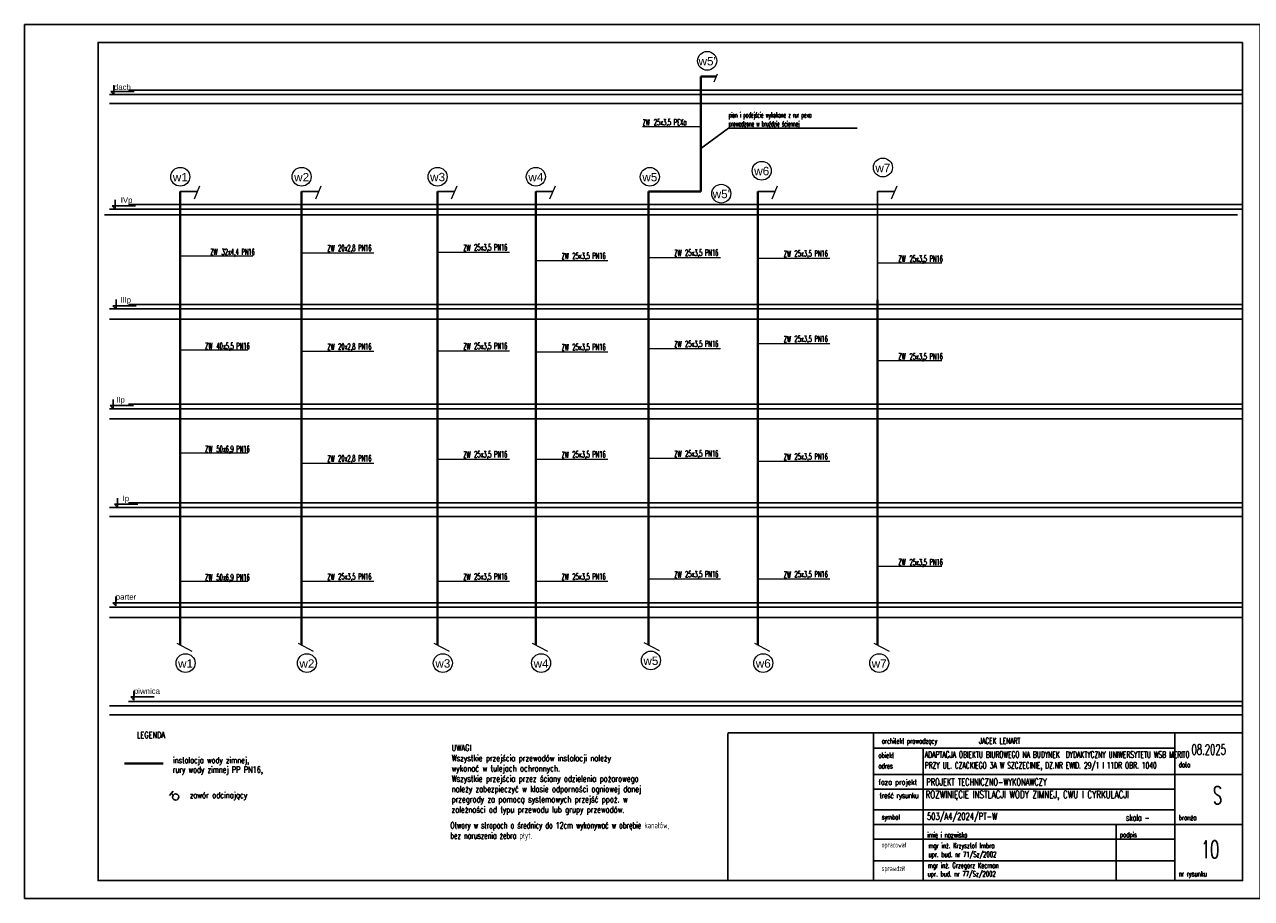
# Model space of a CAD drawing. Header units: millimetres. Extents: x -34676 to 172266, y 39940 to 476087.
# Tile 41 of 256: x 73687 to 115387, y 229072 to 258772. Entities that reach past the tile are written whole.
import ezdxf
from ezdxf import colors
from ezdxf.entities.mleader import LeaderData, LeaderLine
from ezdxf.lldxf.tags import DXFTag
from ezdxf.math import Vec2, Vec3

# ---------------------------------------------------------------- set-up
doc = ezdxf.new("R2010")
doc.units = ezdxf.units.MM
doc.header["$MEASUREMENT"] = 0
for name, color, linetype in [('#IS_opisy', 7, 'Continuous'), ('#opisy', 7, 'Continuous'), ('0_Nr_pióra__1', 7, 'Continuous'), ('_wylewki', 5, 'Continuous'), ('IS_Opisy_działek_Therm', 7, 'SOLID'), ('IS_Text_Pion_Wodociag', 7, 'Continuous')]:
    doc.layers.add(name, color=color, linetype=linetype)
doc.layers.add('IS_Opisy_działek_Wodociag', color=7, linetype='SOLID', true_color=0x000000)
doc.layers.add('IS_Zimna_woda', color=5, linetype='SOLID', true_color=0x0000ff)
doc.styles.add('ROMANS', font='romans', dxfattribs={"width": 0.6})
doc.styles.get("Standard").update_dxf_attribs({"font": 'arial.ttf'})
tags = doc.linetypes.add('SOLID', pattern=[10, 10, 0]).pattern_tags.tags
tags[6:7] = [DXFTag(74, 4), DXFTag(75, 0), DXFTag(340, '0'), DXFTag(46, 0.0), DXFTag(50, 0.0), DXFTag(44, 0.0), DXFTag(45, 0.0)]
tags[4:5] = [DXFTag(74, 4), DXFTag(75, 0), DXFTag(340, '0'), DXFTag(46, 0.0), DXFTag(50, 0.0), DXFTag(44, 0.0), DXFTag(45, 0.0)]

msp = doc.modelspace()

# ---------------------------------------------------------------- linework, layer by layer
at = {"layer": '0_Nr_pióra__1', "color": 7, "linetype": 'Continuous', "ltscale": 100}
for p, q in [((97587, 234698), (115087, 234698)), ((97587, 229682), (97587, 234683)), ((102538, 229698), (102538, 234698)), ((112787, 229682), (112787, 234664)), ((115087, 234683), (115087, 229682)), ((102538, 234183), (112787, 234183)), ((104232, 229683), (104233, 234183)), ((102538, 233283), (115087, 233283)), ((102538, 232783), (112787, 232783)), ((102538, 232083), (112787, 232083)), ((102538, 231583), (115087, 231583)), ((110787, 229682), (110787, 231583)), ((102538, 231083), (112787, 231083)), ((102538, 230347), (112787, 230347)), ((102588, 229682), (115087, 229682))]:
    msp.add_line(p, q, dxfattribs=at)
at = {"layer": '0_Nr_pióra__1', "color": 7, "linetype": 'Continuous'}
msp.add_line((102538, 232783), (112787, 232783), dxfattribs=at)
at = {"layer": '_wylewki', "color": 7}
for p, q in [((78613, 232572), (78733, 232717)), ((78742, 232587), (78673, 232645))]:
    msp.add_line(p, q, dxfattribs=at)
msp.add_ellipse((78823, 232520), major_axis=(-81, 67.2), ratio=1, start_param=4.712389, end_param=10.995574, dxfattribs=at)
at = {"layer": 'IS_Opisy_działek_Therm', "color": 7}
msp.add_lwpolyline([(73687, 258772), (115687, 258772), (73687, 258772), (73687, 229072), (115687, 229072), (115687, 258772)], dxfattribs=at)
msp.add_lwpolyline([(115087, 258162), (76187, 258162), (76187, 229682), (115087, 229682)], close=True, dxfattribs=at)
at = {"layer": 'IS_Opisy_działek_Therm', "color": 7, "ltscale": 10}
for points in [[(76726, 256393), (76620, 256499)], [(76620, 256499), (77412, 256499)], [(76726, 256710), (76726, 256393)], [(76772, 252819), (76772, 252502)], [(76772, 252502), (76666, 252608)], [(76666, 252608), (77458, 252608)], [(76798, 249424), (76798, 249107)], [(76798, 249107), (76693, 249213)], [(76693, 249213), (77485, 249213)], [(76702, 246032), (76702, 245715)], [(76702, 245715), (76596, 245821)], [(76596, 245821), (77388, 245821)], [(76845, 242362), (76740, 242468)], [(76740, 242468), (77532, 242468)], [(76845, 242679), (76845, 242362)], [(76788, 239015), (76683, 239121)], [(76683, 239121), (77475, 239121)], [(76788, 239332), (76788, 239015)], [(77405, 236130), (77405, 235813)], [(77405, 235813), (77300, 235919)], [(77300, 235919), (78092, 235919)]]:
    msp.add_lwpolyline(points, dxfattribs=at)
at = {"layer": 'IS_Opisy_działek_Therm', "color": 252, "ltscale": 10}
for points in [[(77222, 256546), (115087, 256546)], [(76574, 256393), (115087, 256393)], [(76574, 256089), (115087, 256089)], [(76406, 252306), (114918, 252306)], [(76574, 252502), (115087, 252502)], [(77222, 252655), (115087, 252655)], [(76574, 249109), (115087, 249109)], [(77222, 249261), (115087, 249261)], [(76574, 248763), (115087, 248763)], [(76574, 245715), (115087, 245715)], [(77222, 245868), (115087, 245868)], [(76574, 245370), (115087, 245370)], [(76574, 242362), (115087, 242362)], [(77222, 242515), (115087, 242515)], [(76574, 242058), (115087, 242058)], [(76574, 238969), (115087, 238969)], [(77222, 239121), (115087, 239121)], [(76574, 238624), (115087, 238624)], [(76574, 235616), (115087, 235616)], [(77222, 235769), (115087, 235769)], [(76574, 235311), (115087, 235311)]]:
    msp.add_lwpolyline(points, dxfattribs=at)
at = {"layer": 'IS_Opisy_działek_Wodociag', "color": 7, "lineweight": 13, "ltscale": 10}
for p, q in [((94694, 255309), (96678, 255309)), ((79637, 253284), (79448, 252842)), ((83761, 253284), (83572, 252842)), ((88381, 253284), (88192, 252842)), ((91721, 253284), (91532, 252842)), ((99271, 253284), (99082, 252842)), ((87722, 251036), (90172, 251036)), ((78978, 250913), (81441, 250913)), ((83102, 251017), (85553, 251017)), ((91061, 250750), (93512, 250750)), ((94892, 250856), (97342, 250856)), ((98611, 250829), (101062, 250829)), ((102676, 250676), (104860, 250676)), ((78978, 247713), (81275, 247713)), ((94892, 247760), (97342, 247760)), ((98611, 247929), (101062, 247929)), ((83102, 247667), (85553, 247667)), ((87722, 247684), (90172, 247684)), ((91061, 247650), (93512, 247650)), ((102676, 247356), (104860, 247356)), ((78978, 244213), (81275, 244213)), ((87722, 244006), (90172, 244006)), ((91061, 244001), (93512, 244001)), ((94892, 244030), (97342, 244030)), ((83102, 243867), (85553, 243867)), ((98611, 243929), (101062, 243929)), ((102676, 240367), (104860, 240367)), ((78978, 239853), (81275, 239853)), ((83102, 239851), (85553, 239851)), ((87722, 239851), (90172, 239851)), ((91061, 239851), (93512, 239851)), ((94892, 239929), (97342, 239929)), ((98611, 239929), (101062, 239929)), ((82982, 237747), (83497, 237481)), ((90942, 237747), (91457, 237481)), ((94736, 237766), (95251, 237500))]:
    msp.add_line(p, q, dxfattribs=at)
at = {"layer": 'IS_Text_Pion_Wodociag', "color": 7, "linetype": 'SOLID', "lineweight": 18, "ltscale": 10}
for p, q in [((97226, 257091), (97111, 256812)), ((103335, 253284), (103146, 252842)), ((78858, 237747), (79373, 237481)), ((87602, 237747), (88117, 237481)), ((98492, 237747), (99007, 237481)), ((102556, 237747), (103072, 237481))]:
    msp.add_line(p, q, dxfattribs=at)
for centre in [(96887, 257539), (98741, 253804), (102860, 253914), (78981, 253600), (83105, 253600), (87725, 253600), (91065, 253600), (94939, 253598), (97367, 253025), (79160, 237071), (83284, 237071), (87904, 237071), (91244, 237071), (94975, 237161), (98794, 237071), (102735, 237071)]:
    msp.add_ellipse(centre, major_axis=(324, 0), ratio=0.983333, dxfattribs=at)
at = {"layer": 'IS_Zimna_woda', "color": 4, "lineweight": 40, "ltscale": 10}
for p, q in [((96678, 257008), (96678, 253096)), ((96678, 257008), (97191, 257008)), ((78978, 253102), (78978, 237685)), ((83102, 253102), (83102, 237685)), ((87722, 253102), (87722, 237685)), ((91061, 253102), (91061, 237685)), ((94892, 253096), (94892, 237685)), ((96678, 253096), (94892, 253096)), ((98611, 253102), (98611, 237685)), ((102676, 249414), (102676, 237685)), ((77080, 233660), (78397, 233660))]:
    msp.add_line(p, q, dxfattribs=at)
at = {"layer": 'IS_Zimna_woda', "color": 4, "lineweight": 30, "ltscale": 10}
for p, q in [((78978, 253102), (79559, 253102)), ((83102, 253102), (83683, 253102)), ((87722, 253102), (88303, 253102)), ((91061, 253102), (91643, 253102)), ((98611, 253102), (99193, 253102)), ((102676, 253102), (102676, 249414)), ((102676, 253102), (103258, 253102))]:
    msp.add_line(p, q, dxfattribs=at)

# ---------------------------------------------------------------- texts
at = {"layer": '#opisy', "color": 7, "lineweight": 5, "style": 'ROMANS', "width": 0.7}
for s, p in [('LEGENDA', (77506, 234525)), ('rury wody zimnej PP PN16, ', (78722, 233347)), ('instalacja wody zimnej,', (78734, 233669))]:
    msp.add_text(s, height=210, dxfattribs=at).set_placement(p)
at = {"layer": '#opisy', "color": 7, "linetype": 'Continuous', "style": 'ROMANS', "width": 0.8}
msp.add_text('zawór odcinający', height=210, dxfattribs=at).set_placement((79301, 232479))
at = {"layer": '#opisy', "color": 7, "lineweight": 5, "char_height": 210, "attachment_point": 4, "style": 'ROMANS'}
for s, insert, width in [('\\Fromans|c238;\\W0.8;\\PUWAGI\\PWszystkie przejścia przewodów instalacji należy \\Pwykonać w tulejach ochronnych. \\PWszystkie przejścia przez ściany odzielenia pożarowego \\Pnależy zabezpieczyć w klasie odporności ogniowej danej przegrody za pomocą systemowych przejść ppoż. w zależności od typu przewodu lub grupy przewodów.', (88201, 233283), 7707.65), ('\\pxql;Otwory w stropach o średnicy do 12cm wykonywać w obrębie kanałów, \\Pbez naruszenia żebra płyt. ', (88159, 231352), 8864.15)]:
    msp.add_mtext(s, dxfattribs=dict(at, insert=insert, width=width))
at = {"layer": '0_Nr_pióra__1', "color": 7, "linetype": 'Continuous', "style": 'ROMANS'}
for s, width, p in [('ROZWINIĘCIE INSTLACJI WODY ZIMNEJ, CWU I CYRKULACJI', 0.75, (104308, 232485)), ('503/A4/2024/PT-W', 0.7, (104360, 231743))]:
    msp.add_text(s, height=240, rotation=359.9976, dxfattribs=dict(at, width=width)).set_placement(p)
at = {"layer": '0_Nr_pióra__1', "color": 7, "linetype": 'Continuous', "rotation": 359.9976, "style": 'ROMANS'}
for s, insert, char_height, attachment_point in [('{\\Q0;architekt prowadzący}', (102819, 234394), 180, 4), ('{JACEK LENART}', (106126, 234431), 200, 4), ('{\\Q0;obiekt}', (102709, 233937), 180, 4), ('\\pxql;\\W0.55;ADAPTACJA OBIEKTU BIUROWEGO NA BUDYNEK  DYDAKTYCZNY UNIWERSYTETU WSB MERITO \\PPRZY UL. CZACKIEGO 3A W SZCZECINIE, DZ.NR EWID. 29/1 I 11DR OBR. 1040 ', (104283, 233742), 220, 4), ('\\Fromans|c238;08.2025', (113935, 234133), 350, 5), ('{\\Q0;adres}', (102709, 233577), 180, 4), ('{\\Q0;data}', (112917, 233620), 180, 4), ('\\pxql;\\Fromans.shx;\\W0.65;\\A1;PROJEKT TECHNICZNO-WYKONAWCZY', (104337, 233032), 240, 4), ('\\pxqc;S', (113935, 232578), 600, 4), ('{\\Q0;symbol}', (102819, 231810), 180, 4), ('{\\Q0;branża}', (112917, 231820), 180, 4), ('{\\Q0;imię i nazwisko}', (104366, 231210), 180, 4), ('{\\Fromans|c128;\\Q0;mgr in\\Fromans,bigfont|c238;ż\\Fromans|c128;. Krzysztof Imbra\\Pupr. bud. nr 71/Sz/2002}', (104406, 230690), 180, 4), ('{\\Q0;podpis}', (110917, 231210), 180, 4), ('{\\Q0;opracował}', (102818, 230868), 180, 4), ('{\\Q0;sprawdził}', (102818, 230063), 180, 4), ('{\\Q0;mgr inż. Grzegorz Kecman}', (104383, 230166), 180, 4), ('{\\Q0;upr. bud. nr 7\\Fromans,bigfont|c238;7\\Fromans|c238;/Sz/2002}', (104382, 229877), 180, 4), ('{\\Q0;nr rysunku}', (112917, 229880), 180, 4)]:
    msp.add_mtext(s, dxfattribs=dict(at, insert=insert, char_height=char_height, attachment_point=attachment_point))
at = {"layer": '0_Nr_pióra__1', "color": 7, "linetype": 'Continuous', "char_height": 180, "attachment_point": 4, "rotation": 359.9976, "line_spacing_factor": 0.8, "style": 'ROMANS'}
for s, insert in [('\\W0.8;faza projekt', (102709, 232997)), ('\\T0.9;\\W0.8;treść rysunku', (102743, 232541))]:
    msp.add_mtext(s, dxfattribs=dict(at, insert=insert))
at = {"layer": '0_Nr_pióra__1', "color": 7, "linetype": 'Continuous', "insert": (111123, 231818), "char_height": 210, "width": 2283.42, "attachment_point": 4, "line_spacing_factor": 0.9, "style": 'ROMANS'}
msp.add_mtext('skala -', dxfattribs=at)
at = {"layer": '0_Nr_pióra__1', "color": 0, "linetype": 'Continuous', "insert": (113984, 230737), "char_height": 600, "attachment_point": 5, "rotation": 359.9976, "style": 'ROMANS'}
msp.add_mtext('10', dxfattribs=at)
at = {"layer": 'IS_Opisy_działek_Therm', "color": 7, "ltscale": 10, "char_height": 190.1, "attachment_point": 7}
for s, insert in [('\\fArial|b0|i0;dach', (76726, 256548)), ('\\fArial|b0|i0;IVp', (76957, 252656)), ('\\fArial|b0|i0;IIIp', (76937, 249261)), ('\\fArial|b0|i0;IIp', (76800, 245869)), ('\\fArial|b0|i0;Ip', (77019, 242517)), ('\\fArial|b0|i0;parter', (76788, 239170)), ('piwnica', (77405, 235968))]:
    msp.add_mtext(s, dxfattribs=dict(at, insert=insert))
at = {"layer": 'IS_Opisy_działek_Wodociag', "color": 7, "lineweight": 13, "ltscale": 10, "style": 'ROMANS', "width": 0.5}
for s, p in [('ZW', (94691, 255339)), ('25x3,5 PEXa', (95072, 255348)), ('ZW', (80000, 250942)), ('32x4,4 PN16', (80380, 250940)), ('ZW', (83978, 251062)), ('20x2,8 PN16', (84346, 251074)), ('ZW', (88598, 251081)), ('25x3,5 PN16', (88966, 251093)), ('ZW', (95768, 250901)), ('25x3,5 PN16', (96136, 250913)), ('ZW', (99488, 250874)), ('25x3,5 PN16', (99856, 250886)), ('ZW', (91938, 250795)), ('25x3,5 PN16', (92306, 250807)), ('ZW', (103385, 250710)), ('25x3,5 PN16', (103767, 250708)), ('ZW', (99488, 247974)), ('25x3,5 PN16', (99856, 247986)), ('ZW', (79825, 247742)), ('40x5,5 PN16', (80209, 247740)), ('ZW', (83978, 247712)), ('20x2,8 PN16', (84346, 247724)), ('ZW', (88598, 247729)), ('25x3,5 PN16', (88966, 247741)), ('ZW', (91938, 247695)), ('25x3,5 PN16', (92306, 247707)), ('ZW', (95768, 247805)), ('25x3,5 PN16', (96136, 247817)), ('ZW', (103385, 247390)), ('25x3,5 PN16', (103767, 247388)), ('ZW', (79825, 244243)), ('50x6,9 PN16', (80209, 244241)), ('ZW', (83978, 243912)), ('20x2,8 PN16', (84346, 243925)), ('ZW', (88598, 244051)), ('25x3,5 PN16', (88966, 244063)), ('ZW', (91938, 244046)), ('25x3,5 PN16', (92306, 244058)), ('ZW', (95768, 244075)), ('25x3,5 PN16', (96136, 244087)), ('ZW', (99488, 243974)), ('25x3,5 PN16', (99856, 243986)), ('ZW', (103385, 240400)), ('25x3,5 PN16', (103767, 240398)), ('25x3,5 PN16', (96136, 239986)), ('25x3,5 PN16', (99856, 239986)), ('ZW', (79825, 239883)), ('50x6,9 PN16', (80209, 239881)), ('ZW', (83978, 239896)), ('25x3,5 PN16', (84346, 239908)), ('ZW', (88598, 239896)), ('25x3,5 PN16', (88966, 239908)), ('ZW', (91938, 239896)), ('25x3,5 PN16', (92306, 239908)), ('ZW', (95768, 239974)), ('ZW', (99488, 239974))]:
    msp.add_text(s, height=210, dxfattribs=at).set_placement(p)
at = {"layer": 'IS_Text_Pion_Wodociag', "color": 7, "linetype": 'SOLID', "lineweight": 18, "ltscale": 10, "char_height": 285.12, "attachment_point": 8}
for s, insert in [("\\fArial|b0|i0;w5'", (96887, 257381)), ('\\fArial|b0|i0;w7', (102860, 253755)), ('\\fArial|b0|i0;w1', (78981, 253442)), ('\\fArial|b0|i0;w2', (83105, 253442)), ('\\fArial|b0|i0;w3', (87725, 253442)), ('\\fArial|b0|i0;w4', (91065, 253442)), ('\\fArial|b0|i0;w5', (94939, 253439)), ('\\fArial|b0|i0;w6', (98741, 253646)), ("\\fArial|b0|i0;w5'", (97367, 252866)), ('\\fArial|b0|i0;w5', (94975, 237003)), ('\\fArial|b0|i0;w1', (79160, 236913)), ('\\fArial|b0|i0;w2', (83284, 236913)), ('\\fArial|b0|i0;w3', (87904, 236913)), ('\\fArial|b0|i0;w4', (91244, 236913)), ('\\fArial|b0|i0;w6', (98794, 236913)), ('\\fArial|b0|i0;w7', (102735, 236913))]:
    msp.add_mtext(s, dxfattribs=dict(at, insert=insert))

# ---------------------------------------------------------------- leaders
at = {"layer": '#IS_opisy', "color": 7, "lineweight": 13}
ml = msp.add_multileader_mtext('Standard', dxfattribs=at)
ml.set_content('\\Fromans|c238;\\W0.5;\\A1;pion i podejście wykokane z rur pexa\\Pprowadzone w bruździe ściennej', color=7)
ml.set_leader_properties()
ml.build(insert=Vec2(0, 0))
ml.multileader.update_dxf_attribs({"text_left_attachment_type": 5, "text_right_attachment_type": 5, "dogleg_length": 0.36, "arrow_head_size": 0.18})
ctx = ml.context
ctx.base_point, ctx.char_height, ctx.arrow_head_size, ctx.landing_gap_size, ctx.plane_origin = Vec3(97617, 255249), 180, 0.18, 0.09, Vec3(-616492, 672317)
ctx.left_attachment, ctx.right_attachment = 5, 5
notes = []
notes.append((ctx, [(0, (1, 1, 0), (97616, 255249), (1, 0), 0.36, [(0, [(96678, 254557)], 0, [])])]))
ctx.mtext.insert = Vec3(97617, 255789)
for ctx, leaders in notes:
    for number, flags, end, landing, length, lines in leaders:
        leader = LeaderData()
        leader.index, (leader.has_last_leader_line, leader.has_dogleg_vector, leader.attachment_direction) = number, flags
        leader.last_leader_point, leader.dogleg_vector, leader.dogleg_length = Vec3(end), Vec3(landing), length
        for number, points, colour, breaks in lines:
            line = LeaderLine()
            line.index, line.vertices, line.color, line.breaks = number, Vec3.list(points), colors.encode_raw_color(colour), breaks
            leader.lines.append(line)
        ctx.leaders.append(leader)

doc.saveas('drawing.dxf')
